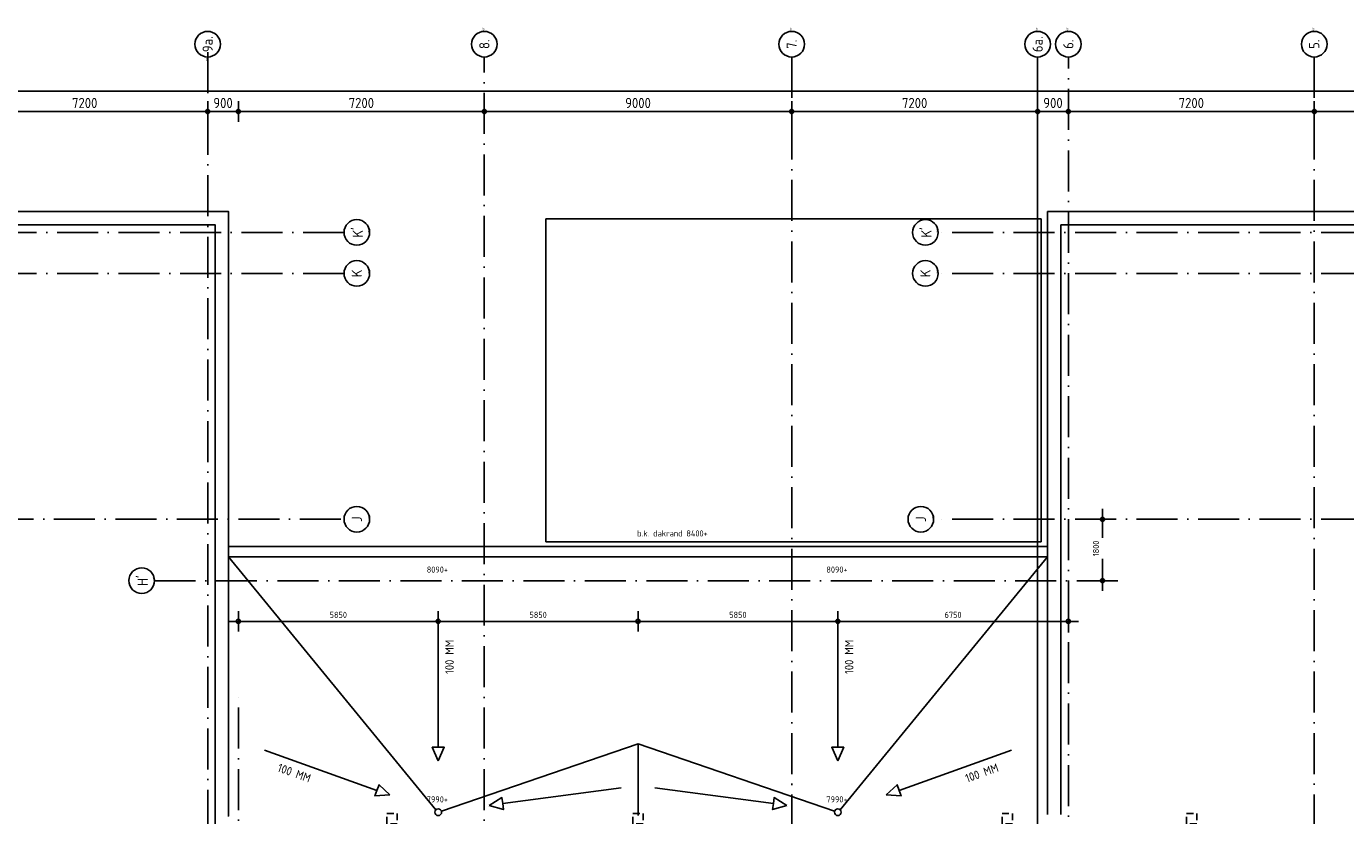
# Model space of a CAD drawing. Extents: x -9573 to 237800, y 0 to 168200.
# Tile 32 of 35: x 162452 to 201078, y 102300 to 125415. Entities that reach past the tile are written whole.
import ezdxf
from ezdxf.enums import TextEntityAlignment as Align

# ---------------------------------------------------------------- set-up
doc = ezdxf.new("R2010")
doc.units = 0
doc.header["$LTSCALE"] = 200
doc.linetypes.add('DASHDOT', pattern=[9, 6, -1.5, 0, -1.5])
doc.linetypes.add('HIDDEN', pattern=[2, 1, -1])
doc.layers.get('0').update_dxf_attribs({"linetype": 'CONTINUOUS'})
doc.layers.get('DEFPOINTS').update_dxf_attribs({"linetype": 'CONTINUOUS'})
for name, color, linetype in [('AL$1----_MAATVOERING', 7, 'CONTINUOUS'), ('AL$1----_TEKST', 7, 'CONTINUOUS'), ('AL$1A---_ALGEMEEN', 8, 'CONTINUOUS'), ('AL$7----_STRAMIEN', 1, 'DASHDOT'), ('AL27----_DAKEN', 7, 'CONTINUOUS'), ('AL27---_DAKAFSCHOT', 7, 'CONTINUOUS'), ('AL32----_BINNENKOZ', 7, 'CONTINUOUS'), ('ALN-----_BLOCKNAAM', 2, 'CONTINUOUS'), ('BL$4----', 7, 'CONTINUOUS'), ('MAATV-BETON', 1, 'CONTINUOUS'), ('MV-STRAMIEN', 7, 'CONTINUOUS')]:
    doc.layers.add(name, color=color, linetype=linetype)
doc.styles.get("Standard").update_dxf_attribs({"font": 'ISOCP'})
doc.dimstyles.new('018STIP100UIT', dxfattribs={"dimscale": 100, "dimtxt": 1.8, "dimasz": 2, "dimexe": 2, "dimexo": 3, "dimgap": 1, "dimtad": 1, "dimdec": 4, "dimrnd": 1, "dimtxsty": 'STANDARD', "dimblk": 'MSTR3', "dimblk1": 'MSTR3', "dimblk2": 'MSTR3', "dimsah": 1, "dimcen": 3, "dimdle": 1.25, "dimse1": 1, "dimse2": 1, "dimclrd": 256, "dimclre": 1, "dimclrt": 7, "dimazin": 3, "dimtfac": 0.75, "dimtdec": 4, "dimtix": 1, "dimtmove": 0, "dimatfit": 3, "dimtvp": 1.5, "dimtolj": 1, "dimtzin": 0})
doc.dimstyles.new('030STIP100UIT', dxfattribs={"dimscale": 100, "dimtxt": 3, "dimasz": 2, "dimexe": 2, "dimexo": 3, "dimgap": 1, "dimtad": 1, "dimdec": 4, "dimrnd": 1, "dimtxsty": 'STANDARD', "dimblk": 'MSTR3', "dimcen": 3, "dimdle": 1.25, "dimse1": 1, "dimse2": 1, "dimclrd": 7, "dimclre": 1, "dimazin": 3, "dimtfac": 0.75, "dimtdec": 4, "dimtix": 1, "dimtmove": 0, "dimatfit": 3, "dimtvp": 1.5, "dimtolj": 1, "dimtzin": 0})

# ---------------------------------------------------------------- blocks, each defined once
blk = doc.blocks.new('MSTR3')
at = {"color": 0, "linetype": 'CONTINUOUS'}
for p, q in [((-1, 0), (0, 0)), ((0, 1.5), (0, 0)), ((0, 0), (0, -1.5)), ((0, 0), (1.5, 0))]:
    blk.add_line(p, q, dxfattribs=at)
blk.add_circle((0, 0), 0.3, dxfattribs=at)
blk = doc.blocks.new('*D34')
at = {"linetype": 'BYBLOCK'}
blk.add_line((168860, 107990), (174310, 107990), dxfattribs=at)
at = {"layer": 'DEFPOINTS', "color": 0, "linetype": 'BYBLOCK'}
for p in [(174510, 107990), (174510, 102400), (168660, 101980)]:
    blk.add_point(p, dxfattribs=at)
at = {"linetype": 'BYBLOCK', "xscale": 200, "yscale": 200, "zscale": 200, "rotation": 180}
blk.add_blockref('MSTR3', (168660, 107990), dxfattribs=at)
at = {"linetype": 'BYBLOCK', "xscale": 200, "yscale": 200, "zscale": 200}
blk.add_blockref('MSTR3', (174510, 107990), dxfattribs=at)
at = {"color": 7, "linetype": 'BYBLOCK', "insert": (171585, 108180), "char_height": 180, "attachment_point": 5}
blk.add_mtext('\\A1;5850', dxfattribs=at)
blk = doc.blocks.new('*D35')
at = {"linetype": 'BYBLOCK'}
blk.add_line((174710, 107990), (180160, 107990), dxfattribs=at)
at = {"layer": 'DEFPOINTS', "color": 0, "linetype": 'BYBLOCK'}
for p in [(180360, 107990), (180360, 104400), (174510, 102400)]:
    blk.add_point(p, dxfattribs=at)
at = {"linetype": 'BYBLOCK', "xscale": 200, "yscale": 200, "zscale": 200, "rotation": 180}
blk.add_blockref('MSTR3', (174510, 107990), dxfattribs=at)
at = {"linetype": 'BYBLOCK', "xscale": 200, "yscale": 200, "zscale": 200}
blk.add_blockref('MSTR3', (180360, 107990), dxfattribs=at)
at = {"color": 7, "linetype": 'BYBLOCK', "insert": (177435, 108180), "char_height": 180, "attachment_point": 5}
blk.add_mtext('\\A1;5850', dxfattribs=at)
blk = doc.blocks.new('*D36')
at = {"linetype": 'BYBLOCK'}
blk.add_line((180560, 107990), (186010, 107990), dxfattribs=at)
at = {"layer": 'DEFPOINTS', "color": 0, "linetype": 'BYBLOCK'}
for p in [(186210, 107990), (180360, 104400), (186210, 102400)]:
    blk.add_point(p, dxfattribs=at)
at = {"linetype": 'BYBLOCK', "xscale": 200, "yscale": 200, "zscale": 200, "rotation": 180}
blk.add_blockref('MSTR3', (180360, 107990), dxfattribs=at)
at = {"linetype": 'BYBLOCK', "xscale": 200, "yscale": 200, "zscale": 200}
blk.add_blockref('MSTR3', (186210, 107990), dxfattribs=at)
at = {"color": 7, "linetype": 'BYBLOCK', "insert": (183285, 108180), "char_height": 180, "attachment_point": 5}
blk.add_mtext('\\A1;5850', dxfattribs=at)
blk = doc.blocks.new('*D37')
at = {"linetype": 'BYBLOCK'}
blk.add_line((186410, 107990), (192760, 107990), dxfattribs=at)
at = {"layer": 'DEFPOINTS', "color": 0, "linetype": 'BYBLOCK'}
for p in [(192960, 107990), (186210, 102400), (192960, 101980)]:
    blk.add_point(p, dxfattribs=at)
at = {"linetype": 'BYBLOCK', "xscale": 200, "yscale": 200, "zscale": 200, "rotation": 180}
blk.add_blockref('MSTR3', (186210, 107990), dxfattribs=at)
at = {"linetype": 'BYBLOCK', "xscale": 200, "yscale": 200, "zscale": 200}
blk.add_blockref('MSTR3', (192960, 107990), dxfattribs=at)
at = {"color": 7, "linetype": 'BYBLOCK', "insert": (189585, 108180), "char_height": 180, "attachment_point": 5}
blk.add_mtext('\\A1;6750', dxfattribs=at)
blk = doc.blocks.new('A$C1DAB58CE')
at = {"layer": 'AL27----_DAKEN', "color": 1}
for points in [[(48500, 2323), (48500, 5820)], [(60200, 2323), (60200, 5820)], [(48500, 1923), (48324, 2323), (48500, 2323)], [(48500, 1923), (48676, 2323), (48500, 2323)], [(60200, 1923), (60024, 2323), (60200, 2323)], [(60200, 1923), (60376, 2323), (60200, 2323)], [(46707, 1060), (43415, 2237)], [(61993, 1060), (65285, 2237)], [(47084, 926), (46767, 1226), (46707, 1060)], [(61616, 926), (61933, 1226), (61993, 1060)], [(47084, 926), (46648, 895), (46707, 1060)], [(49990, 618), (50364, 846), (50387, 671)], [(50387, 671), (53853, 1133)], [(58313, 671), (54847, 1133)], [(58710, 618), (58336, 846), (58313, 671)], [(61616, 926), (62052, 895), (61993, 1060)], [(49990, 618), (50410, 497), (50387, 671)], [(58710, 618), (58290, 497), (58313, 671)]]:
    blk.add_lwpolyline(points, dxfattribs=at)
at = {"layer": 'AL27----_DAKEN', "color": 1, "linetype": 'HIDDEN'}
blk.add_lwpolyline([(54200, 82), (54200, 382), (54500, 382), (54500, 82)], close=True, dxfattribs=at)
at = {"layer": 'AL27---_DAKAFSCHOT', "color": 1}
for points in [[(48432, 493), (42360, 7903)], [(60268, 493), (66340, 7903)], [(48595, 452), (54350, 2420), (54350, 320)], [(54350, 420), (54350, 2420)], [(60105, 452), (54350, 2420), (54350, 320)], [(54350, 420), (54350, 2420)]]:
    blk.add_lwpolyline(points, dxfattribs=at)
at = {"layer": 'AL27---_DAKAFSCHOT'}
for centre in [(48500, 420), (60200, 420)]:
    blk.add_circle(centre, 100, dxfattribs=at)
at = {"layer": 'AL27----_DAKEN', "color": 1, "char_height": 250, "width": 1902.82}
for insert, attachment_point, rotation in [((48955, 5469), 9, 90), ((60655, 5469), 9, 90), ((44797, 1519), 3, 340.3379), ((63903, 1519), 1, 19.6621)]:
    blk.add_mtext('100 MM', dxfattribs=dict(at, insert=insert, attachment_point=attachment_point, rotation=rotation))
blk = doc.blocks.new('1011')
at = {"layer": 'AL$7----_STRAMIEN', "color": 7, "linetype": 'CONTINUOUS'}
blk.add_circle((-750, 0), 750, dxfattribs=at)
at = {"layer": 'ALN-----_BLOCKNAAM', "linetype": 'CONTINUOUS'}
blk.add_text('1011', height=100, dxfattribs=at).set_placement((0, 0))
blk = doc.blocks.new('*D81')
at = {"color": 7, "linetype": 'BYBLOCK'}
blk.add_line((208960, 122921), (200360, 122921), dxfattribs=at)
at = {"layer": 'DEFPOINTS', "color": 0, "linetype": 'BYBLOCK'}
for p in [(200160, 123881), (209160, 123881), (200160, 122921)]:
    blk.add_point(p, dxfattribs=at)
at = {"color": 7, "linetype": 'BYBLOCK', "xscale": 200, "yscale": 200, "zscale": 200, "rotation": 180}
blk.add_blockref('MSTR3', (200160, 122921), dxfattribs=at)
at = {"color": 7, "linetype": 'BYBLOCK', "xscale": 200, "yscale": 200, "zscale": 200}
blk.add_blockref('MSTR3', (209160, 122921), dxfattribs=at)
at = {"color": 0, "linetype": 'BYBLOCK', "insert": (204660, 123171), "char_height": 300, "attachment_point": 5}
blk.add_mtext('\\A1;9000', dxfattribs=at)
blk = doc.blocks.new('*D82')
at = {"color": 7, "linetype": 'BYBLOCK'}
blk.add_line((199960, 122921), (193160, 122921), dxfattribs=at)
at = {"layer": 'DEFPOINTS', "color": 0, "linetype": 'BYBLOCK'}
for p in [(192960, 124018), (200160, 123881), (192960, 122921)]:
    blk.add_point(p, dxfattribs=at)
at = {"color": 7, "linetype": 'BYBLOCK', "xscale": 200, "yscale": 200, "zscale": 200, "rotation": 180}
blk.add_blockref('MSTR3', (192960, 122921), dxfattribs=at)
at = {"color": 7, "linetype": 'BYBLOCK', "xscale": 200, "yscale": 200, "zscale": 200}
blk.add_blockref('MSTR3', (200160, 122921), dxfattribs=at)
at = {"color": 0, "linetype": 'BYBLOCK', "insert": (196560, 123171), "char_height": 300, "attachment_point": 5}
blk.add_mtext('\\A1;7200', dxfattribs=at)
blk = doc.blocks.new('*D83')
at = {"color": 7, "linetype": 'BYBLOCK'}
blk.add_line((192760, 122921), (192260, 122921), dxfattribs=at)
at = {"layer": 'DEFPOINTS', "color": 0, "linetype": 'BYBLOCK'}
for p in [(192960, 124018), (192060, 122921), (192060, 105881)]:
    blk.add_point(p, dxfattribs=at)
at = {"color": 7, "linetype": 'BYBLOCK', "xscale": 200, "yscale": 200, "zscale": 200, "rotation": 180}
blk.add_blockref('MSTR3', (192060, 122921), dxfattribs=at)
at = {"color": 7, "linetype": 'BYBLOCK', "xscale": 200, "yscale": 200, "zscale": 200}
blk.add_blockref('MSTR3', (192960, 122921), dxfattribs=at)
at = {"color": 0, "linetype": 'BYBLOCK', "insert": (192510, 123171), "char_height": 300, "attachment_point": 5}
blk.add_mtext('\\A1;900', dxfattribs=at)
blk = doc.blocks.new('*D84')
at = {"color": 7, "linetype": 'BYBLOCK'}
blk.add_line((191860, 122921), (185060, 122921), dxfattribs=at)
at = {"layer": 'DEFPOINTS', "color": 0, "linetype": 'BYBLOCK'}
for p in [(184860, 122921), (184860, 105881), (192060, 105881)]:
    blk.add_point(p, dxfattribs=at)
at = {"color": 7, "linetype": 'BYBLOCK', "xscale": 200, "yscale": 200, "zscale": 200, "rotation": 180}
blk.add_blockref('MSTR3', (184860, 122921), dxfattribs=at)
at = {"color": 7, "linetype": 'BYBLOCK', "xscale": 200, "yscale": 200, "zscale": 200}
blk.add_blockref('MSTR3', (192060, 122921), dxfattribs=at)
at = {"color": 0, "linetype": 'BYBLOCK', "insert": (188460, 123171), "char_height": 300, "attachment_point": 5}
blk.add_mtext('\\A1;7200', dxfattribs=at)
blk = doc.blocks.new('*D85')
at = {"color": 7, "linetype": 'BYBLOCK'}
blk.add_line((184660, 122921), (176060, 122921), dxfattribs=at)
at = {"layer": 'DEFPOINTS', "color": 0, "linetype": 'BYBLOCK'}
for p in [(175860, 122921), (175860, 105881), (184860, 105881)]:
    blk.add_point(p, dxfattribs=at)
at = {"color": 7, "linetype": 'BYBLOCK', "xscale": 200, "yscale": 200, "zscale": 200, "rotation": 180}
blk.add_blockref('MSTR3', (175860, 122921), dxfattribs=at)
at = {"color": 7, "linetype": 'BYBLOCK', "xscale": 200, "yscale": 200, "zscale": 200}
blk.add_blockref('MSTR3', (184860, 122921), dxfattribs=at)
at = {"color": 0, "linetype": 'BYBLOCK', "insert": (180360, 123171), "char_height": 300, "attachment_point": 5}
blk.add_mtext('\\A1;9000', dxfattribs=at)
blk = doc.blocks.new('*D86')
at = {"color": 7, "linetype": 'BYBLOCK'}
blk.add_line((175660, 122921), (168860, 122921), dxfattribs=at)
at = {"layer": 'DEFPOINTS', "color": 0, "linetype": 'BYBLOCK'}
for p in [(168660, 122921), (168660, 105881), (175860, 105881)]:
    blk.add_point(p, dxfattribs=at)
at = {"color": 7, "linetype": 'BYBLOCK', "xscale": 200, "yscale": 200, "zscale": 200, "rotation": 180}
blk.add_blockref('MSTR3', (168660, 122921), dxfattribs=at)
at = {"color": 7, "linetype": 'BYBLOCK', "xscale": 200, "yscale": 200, "zscale": 200}
blk.add_blockref('MSTR3', (175860, 122921), dxfattribs=at)
at = {"color": 0, "linetype": 'BYBLOCK', "insert": (172260, 123171), "char_height": 300, "attachment_point": 5}
blk.add_mtext('\\A1;7200', dxfattribs=at)
blk = doc.blocks.new('*D87')
at = {"color": 7, "linetype": 'BYBLOCK'}
blk.add_line((168460, 122921), (167960, 122921), dxfattribs=at)
at = {"layer": 'DEFPOINTS', "color": 0, "linetype": 'BYBLOCK'}
for p in [(167760, 122921), (167760, 119981), (168660, 105881)]:
    blk.add_point(p, dxfattribs=at)
at = {"color": 7, "linetype": 'BYBLOCK', "xscale": 200, "yscale": 200, "zscale": 200, "rotation": 180}
blk.add_blockref('MSTR3', (167760, 122921), dxfattribs=at)
at = {"color": 7, "linetype": 'BYBLOCK', "xscale": 200, "yscale": 200, "zscale": 200}
blk.add_blockref('MSTR3', (168660, 122921), dxfattribs=at)
at = {"color": 0, "linetype": 'BYBLOCK', "insert": (168210, 123171), "char_height": 300, "attachment_point": 5}
blk.add_mtext('\\A1;900', dxfattribs=at)
blk = doc.blocks.new('*D88')
at = {"color": 7, "linetype": 'BYBLOCK'}
blk.add_line((167560, 122921), (160760, 122921), dxfattribs=at)
at = {"layer": 'DEFPOINTS', "color": 0, "linetype": 'BYBLOCK'}
for p in [(160560, 124518), (167760, 124656), (160560, 122921)]:
    blk.add_point(p, dxfattribs=at)
at = {"color": 7, "linetype": 'BYBLOCK', "xscale": 200, "yscale": 200, "zscale": 200, "rotation": 180}
blk.add_blockref('MSTR3', (160560, 122921), dxfattribs=at)
at = {"color": 7, "linetype": 'BYBLOCK', "xscale": 200, "yscale": 200, "zscale": 200}
blk.add_blockref('MSTR3', (167760, 122921), dxfattribs=at)
at = {"color": 0, "linetype": 'BYBLOCK', "insert": (164160, 123171), "char_height": 300, "attachment_point": 5}
blk.add_mtext('\\A1;7200', dxfattribs=at)
blk = doc.blocks.new('1010')
at = {"layer": 'AL$7----_STRAMIEN', "color": 7, "linetype": 'CONTINUOUS'}
blk.add_circle((0, 750), 750, dxfattribs=at)
at = {"layer": 'ALN-----_BLOCKNAAM', "linetype": 'CONTINUOUS'}
blk.add_text('1010', height=100, dxfattribs=at).set_placement((0, 0))
blk = doc.blocks.new('*D119')
at = {"color": 7, "linetype": 'BYBLOCK'}
blk.add_line((229660, 123521), (-300, 123521), dxfattribs=at)
at = {"layer": 'DEFPOINTS', "color": 0, "linetype": 'BYBLOCK'}
for p in [(-500, 123881), (-500, 123521), (229860, 104657)]:
    blk.add_point(p, dxfattribs=at)
at = {"color": 7, "linetype": 'BYBLOCK', "xscale": 200, "yscale": 200, "zscale": 200, "rotation": 180}
blk.add_blockref('MSTR3', (-500, 123521), dxfattribs=at)
at = {"color": 7, "linetype": 'BYBLOCK', "xscale": 200, "yscale": 200, "zscale": 200}
blk.add_blockref('MSTR3', (229860, 123521), dxfattribs=at)
at = {"color": 0, "linetype": 'BYBLOCK', "insert": (114680, 123771), "char_height": 300, "attachment_point": 5}
blk.add_mtext('\\A1;230360', dxfattribs=at)
blk = doc.blocks.new('*D133')
at = {"linetype": 'BYBLOCK'}
for p, q in [((193959, 110781), (193959, 110432)), ((193959, 109381), (193959, 109818))]:
    blk.add_line(p, q, dxfattribs=at)
at = {"layer": 'DEFPOINTS', "color": 0, "linetype": 'BYBLOCK'}
for p in [(196951, 110981), (193959, 109181), (196951, 109181)]:
    blk.add_point(p, dxfattribs=at)
at = {"linetype": 'BYBLOCK', "xscale": 200, "yscale": 200, "zscale": 200}
for p, rotation in [((193959, 110981), 90), ((193959, 109181), 270)]:
    blk.add_blockref('MSTR3', p, dxfattribs=dict(at, rotation=rotation))
at = {"color": 7, "linetype": 'BYBLOCK', "insert": (193769, 110125), "char_height": 180, "attachment_point": 5, "rotation": 90}
blk.add_mtext('\\A1;1800', dxfattribs=at)

msp = doc.modelspace()

# ---------------------------------------------------------------- linework, layer by layer
at = {"layer": 'AL$1A---_ALGEMEEN', "color": 1, "linetype": 'DASHDOT'}
msp.add_line((184860.29813, 124517.72983), (184860.29813, 48460.40396), dxfattribs=at)
at = {"layer": 'AL$7----_STRAMIEN', "color": 1}
for p, q in [((184860.29813, 124517.90623), (184860.29813, 48460.58036)), ((168660.29813, 48460.58036), (168660.29813, 105880.58036))]:
    msp.add_line(p, q, dxfattribs=at)
at = {"layer": 'AL$7----_STRAMIEN'}
msp.add_line((166203.84391, 109180.58035), (194647.08478, 109180.58035), dxfattribs=at)
at = {"layer": 'AL$7----_STRAMIEN', "color": 1}
for points in [[(167760.29813, 124655.58029), (167760.29813, 82780.58036)], [(175860.29813, 48460.58036), (175860.29813, 124517.90623)], [(192960.29813, 80980.58036), (192960.29813, 124517.90623)], [(200160.29813, 124517.90623), (200160.29813, 80980.58036)], [(171751.68821, 119380.58036), (131549.72008, 119380.58036)], [(233960.29813, 119380.58036), (189149.72008, 119380.58036)], [(171751.68821, 118180.58036), (131549.72008, 118180.58036)], [(233960.29813, 118180.58036), (189149.72008, 118180.58036)], [(171660.29813, 110980.58036), (131460.29813, 110980.58036)], [(233960.29813, 110980.58035), (189060.29813, 110980.58035)]]:
    msp.add_lwpolyline(points, dxfattribs=at)
at = {"layer": 'AL27----_DAKEN', "color": 1}
for points in [[(134770.29806, 102290.58033), (134750.29813, 102290.58033), (134750.29813, 119990.58036), (168370.29813, 119990.58036), (168370.29813, 102290.58033), (168350.29806, 102290.58033)], [(192350.29813, 102330.58033), (192350.29813, 119990.58036), (225970.29813, 119990.58036), (225970.29813, 102330.58033)], [(134770.29806, 101900.58033), (135140.29813, 101900.58033), (135140.29813, 119600.58036), (167980.29813, 119600.58036), (167980.29813, 101900.58033), (168350.29806, 101900.58033)], [(192740.29813, 102330.58033), (192740.29813, 119600.58036), (225580.29813, 119600.58036), (225580.29813, 102330.58033)], [(168370.29813, 110184.04654), (192350.29813, 110184.04654), (192350.29813, 109884.04654), (168370.29813, 109884.04654), (168370.29813, 110184.04654)]]:
    msp.add_lwpolyline(points, dxfattribs=at)
at = {"layer": 'AL27----_DAKEN', "color": 1, "linetype": 'HIDDEN'}
for points in [[(173010.47452, 102062.81576), (173010.47452, 102362.81576), (173310.47452, 102362.81576), (173310.47452, 102062.81576)], [(180210.47452, 102062.81577), (180210.47452, 102362.81577), (180510.47452, 102362.81577), (180510.47452, 102062.81577)], [(191020.29813, 102062.81577), (191020.29813, 102362.81577), (191320.29813, 102362.81577), (191320.29813, 102062.81577)], [(196420.29813, 102062.81577), (196420.29813, 102362.81577), (196720.29813, 102362.81577), (196720.29813, 102062.81577)]]:
    msp.add_lwpolyline(points, close=True, dxfattribs=at)
at = {"layer": 'BL$4----'}
msp.add_lwpolyline([(192060.29813, 80980.58036), (192060.29813, 124517.90623)], dxfattribs=at)
at = {"layer": 'MAATV-BETON'}
for p, q in [((177660.32291, 119780.58033), (177660.29817, 110316.17895)), ((192160.29813, 119780.58033), (177660.32291, 119780.58033)), ((192160.27333, 110317.10925), (192160.29813, 119780.58033)), ((177660.29817, 110316.17895), (192160.27333, 110317.10925))]:
    msp.add_line(p, q, dxfattribs=at)

# ---------------------------------------------------------------- block references
at = {"layer": 'AL$7----_STRAMIEN'}
ref = msp.add_blockref('1011', (167760.29813, 124517.90623), dxfattribs=dict(at, xscale=-0.5, yscale=0.5, zscale=0.5, rotation=90))
ref.add_attrib('STR-NAAM', '9a.', dxfattribs={"color": 3, "linetype": 'CONTINUOUS', "height": 300, "rotation": 90}).set_placement((167760.29813, 124892.90623), align=Align.MIDDLE)
ref = msp.add_blockref('1011', (175860.29813, 125267.90623), dxfattribs=dict(at, xscale=0.5, yscale=0.5, zscale=0.5, rotation=90))
ref.add_attrib('STR-NAAM', '8.', dxfattribs={"color": 3, "linetype": 'CONTINUOUS', "height": 300, "rotation": 90}).set_placement((175860.29813, 124892.90623), align=Align.MIDDLE)
ref = msp.add_blockref('1011', (184860.29813, 125267.90623), dxfattribs=dict(at, xscale=0.5, yscale=0.5, zscale=0.5, rotation=90))
ref.add_attrib('STR-NAAM', '7.', dxfattribs={"color": 3, "linetype": 'CONTINUOUS', "height": 300, "rotation": 90}).set_placement((184860.29813, 124892.90623), align=Align.MIDDLE)
ref = msp.add_blockref('1011', (192060.29813, 125267.90623), dxfattribs=dict(at, xscale=0.5, yscale=0.5, zscale=0.5, rotation=90))
ref.add_attrib('STR-NAAM', '6a.', dxfattribs={"color": 3, "linetype": 'CONTINUOUS', "height": 300, "rotation": 90}).set_placement((192060.29813, 124892.90623), align=Align.MIDDLE)
ref = msp.add_blockref('1011', (192960.29813, 125267.90623), dxfattribs=dict(at, xscale=0.5, yscale=0.5, zscale=0.5, rotation=90))
ref.add_attrib('STR-NAAM', '6.', dxfattribs={"color": 3, "linetype": 'CONTINUOUS', "height": 300, "rotation": 90}).set_placement((192960.29813, 124892.90623), align=Align.MIDDLE)
ref = msp.add_blockref('1011', (200160.29813, 125267.90623), dxfattribs=dict(at, xscale=0.5, yscale=0.5, zscale=0.5, rotation=90))
ref.add_attrib('STR-NAAM', '5.', dxfattribs={"color": 3, "linetype": 'CONTINUOUS', "height": 300, "rotation": 90}).set_placement((200160.29813, 124892.90623), align=Align.MIDDLE)
ref = msp.add_blockref('1010', (172501.68821, 119380.58036), dxfattribs=dict(at, xscale=0.5, yscale=0.5, zscale=0.5, rotation=90))
ref.add_attrib('STR-NAAM', "K'", dxfattribs={"color": 3, "linetype": 'CONTINUOUS', "height": 300, "rotation": 90}).set_placement((172126.68821, 119380.58036), align=Align.MIDDLE)
ref = msp.add_blockref('1010', (189149.72008, 119380.58036), dxfattribs=dict(at, xscale=0.5, yscale=0.5, zscale=0.5, rotation=90))
ref.add_attrib('STR-NAAM', "K'", dxfattribs={"color": 3, "linetype": 'CONTINUOUS', "height": 300, "rotation": 90}).set_placement((188774.72008, 119380.58036), align=Align.MIDDLE)
ref = msp.add_blockref('1010', (172501.68821, 118180.58036), dxfattribs=dict(at, xscale=0.5, yscale=0.5, zscale=0.5, rotation=90))
ref.add_attrib('STR-NAAM', 'K', dxfattribs={"color": 3, "linetype": 'CONTINUOUS', "height": 300, "rotation": 90}).set_placement((172126.68821, 118180.58036), align=Align.MIDDLE)
ref = msp.add_blockref('1010', (189149.72008, 118180.58036), dxfattribs=dict(at, xscale=0.5, yscale=0.5, zscale=0.5, rotation=90))
ref.add_attrib('STR-NAAM', 'K', dxfattribs={"color": 3, "linetype": 'CONTINUOUS', "height": 300, "rotation": 90}).set_placement((188774.72008, 118180.58036), align=Align.MIDDLE)
ref = msp.add_blockref('1010', (172501.68821, 110980.58036), dxfattribs=dict(at, xscale=0.5, yscale=0.5, zscale=0.5, rotation=90))
ref.add_attrib('STR-NAAM', 'J', dxfattribs={"color": 3, "linetype": 'CONTINUOUS', "height": 300, "rotation": 90}).set_placement((172126.68821, 110980.58036), align=Align.MIDDLE)
ref = msp.add_blockref('1010', (189016.29469, 110980.58036), dxfattribs=dict(at, xscale=0.5, yscale=0.5, zscale=0.5, rotation=90))
ref.add_attrib('STR-NAAM', 'J', dxfattribs={"color": 3, "linetype": 'CONTINUOUS', "height": 300, "rotation": 90}).set_placement((188641.29469, 110980.58036), align=Align.MIDDLE)
ref = msp.add_blockref('1010', (166203.84391, 109182.11416), dxfattribs=dict(at, xscale=0.5, yscale=0.5, zscale=0.5, rotation=90))
ref.add_attrib('STR-NAAM', "H'", dxfattribs={"color": 3, "linetype": 'CONTINUOUS', "height": 300, "rotation": 90}).set_placement((165828.84391, 109182.11416), align=Align.MIDDLE)
at = {"layer": 'AL32----_BINNENKOZ'}
msp.add_blockref('A$C1DAB58CE', (126010.29835, 101980.58025), dxfattribs=at)

# ---------------------------------------------------------------- texts
at = {"layer": 'AL$1----_TEKST', "color": 7, "insert": (180334.28888, 110655.27931), "char_height": 180, "width": 3599.63, "attachment_point": 1}
msp.add_mtext('b.k. dakrand 8400+', dxfattribs=at)
at = {"layer": 'AL$1----_TEKST', "color": 4, "char_height": 180, "width": 578.42, "attachment_point": 1}
for s, insert in [('8090+', (174175.00144, 109596.25886)), ('8090+', (185875.00144, 109596.25886)), ('7990+', (174175.00144, 102866.02186)), ('7990+', (185875.00144, 102866.02185))]:
    msp.add_mtext(s, dxfattribs=dict(at, insert=insert))

# ---------------------------------------------------------------- dimensions: what is measured, and where the dimension line sits
at = {"layer": 'AL$1----_MAATVOERING', "color": 1}
for base, p1, p2, picture, middle in [((174510.29813, 107990.06873), (168660.29813, 101980.40396), (174510.29813, 102400.22757), '*D34', (171585.29813, 108180.06873)), ((180360.29813, 107990.06873), (174510.29813, 102400.22757), (180360.29813, 104400.22757), '*D35', (177435.29813, 108180.06873)), ((186210.29813, 107990.06873), (180360.29813, 104400.22757), (186210.29813, 102400.22757), '*D36', (183285.29813, 108180.06873)), ((192960.29813, 107990.06873), (186210.29813, 102400.22757), (192960.29813, 101980.40396), '*D37', (189585.29813, 108180.06873))]:
    dim = msp.add_linear_dim(base=base, p1=p1, p2=p2, dimstyle='018STIP100UIT', dxfattribs=at)
    dim.commit()
    dim.dimension.update_dxf_attribs({"geometry": picture, "text_midpoint": middle})
at = {"layer": 'MAATV-BETON'}
dim = msp.add_linear_dim(base=(193958.83385, 109180.58035), p1=(196951.17852, 110980.58036), p2=(196951.17852, 109180.58035), angle=270, dimstyle='018STIP100UIT', dxfattribs=at)
dim.commit()
dim.dimension.update_dxf_attribs({"geometry": '*D133', "text_midpoint": (193958.83385, 110125.24147), "dimtype": 160})
at = {"layer": 'MV-STRAMIEN', "color": 7}
for base, p1, p2, picture, middle in [((160560.29813, 122920.58036), (167760.29813, 124655.58029), (160560.29813, 124517.90623), '*D88', (164160.29813, 123170.60988)), ((192060.29813, 122920.58036), (192960.29813, 124018.25442), (192060.29813, 105880.58036), '*D83', (192510.29813, 123170.58036)), ((192960.29813, 122920.58036), (200160.29813, 123880.58035), (192960.29813, 124018.25442), '*D82', (196560.29813, 123170.60988)), ((-499.8783414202, 123520.5803562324), (229860.2981266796, 104657.1424259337), (-499.8783414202, 123880.5803562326), '*D119', (114680.2098926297, 123770.6098837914)), ((200160.29813, 122920.58036), (209160.29813, 123880.58035), (200160.29813, 123880.58035), '*D81', (204660.29813, 123170.58036)), ((167760.29813, 122920.58036), (168660.29813, 105880.58036), (167760.29813, 119980.58036), '*D87', (168210.29813, 123170.58036)), ((168660.29813, 122920.58036), (175860.29813, 105880.58036), (168660.29813, 105880.58036), '*D86', (172260.29813, 123170.60988)), ((175860.29813, 122920.58036), (184860.29813, 105880.58036), (175860.29813, 105880.58036), '*D85', (180360.29813, 123170.58036)), ((184860.29813, 122920.58036), (192060.29813, 105880.58036), (184860.29813, 105880.58036), '*D84', (188460.29813, 123170.60988))]:
    dim = msp.add_linear_dim(base=base, p1=p1, p2=p2, angle=180, dimstyle='030STIP100UIT', dxfattribs=at)
    dim.commit()
    dim.dimension.update_dxf_attribs({"geometry": picture, "text_midpoint": middle})

doc.saveas('drawing.dxf')
